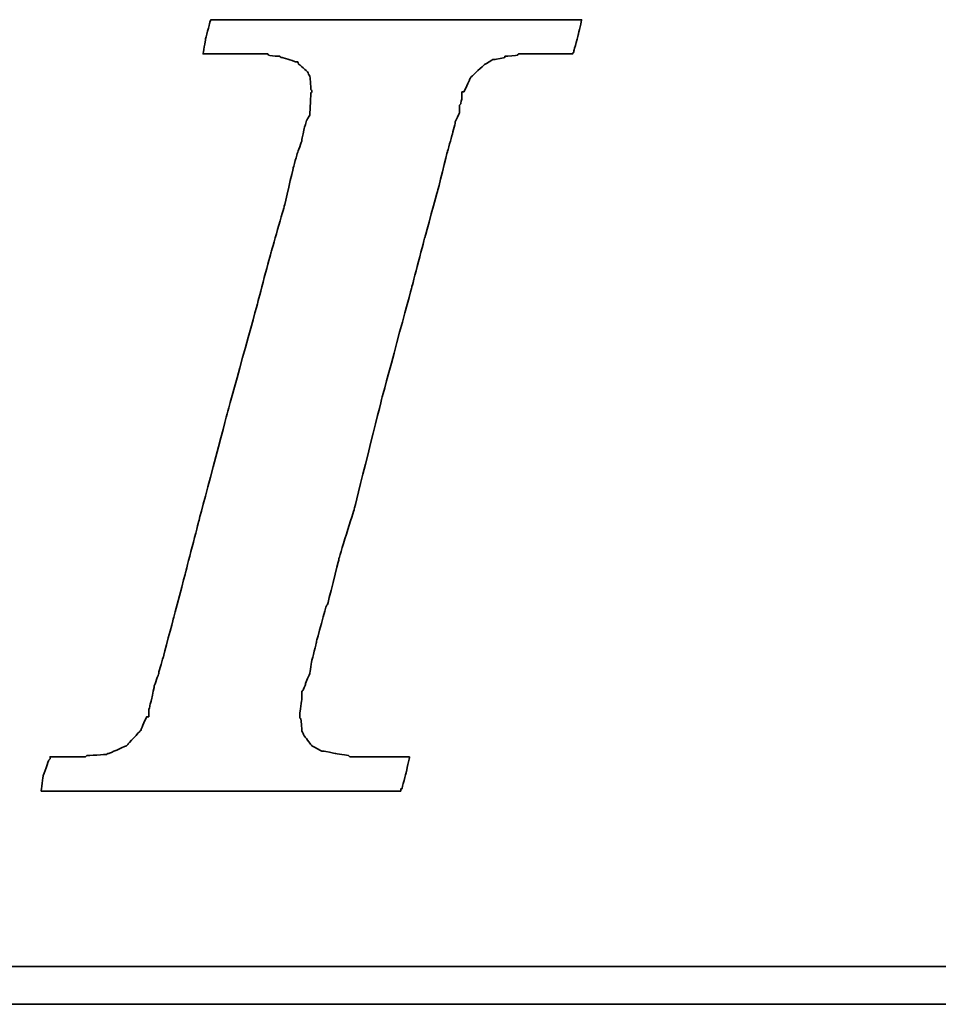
# Model space of a CAD drawing. Header units: millimetres. Extents: x 414 to 815, y 477 to 606.
# Tile 32 of 52: x 716.67 to 719.77, y 514.85 to 518.18. Entities that reach past the tile are written whole.
import ezdxf

# ---------------------------------------------------------------- set-up
doc = ezdxf.new("R2010")
doc.units = ezdxf.units.MM
doc.layers.add('DIM', color=4, linetype='CONTINUOUS')
doc.layers.add('layer 1', color=7, linetype='CONTINUOUS')

# ---------------------------------------------------------------- blocks, each defined once
blk = doc.blocks.new('TBI MOTION logo(完整正式版)')
at = {"layer": 'layer 1', "color": 22, "lineweight": 35}
for points, knots in [([(-40.59125, -7.94375), (-40.59125, -7.94375), (-40.97375, -7.94375), (-40.97375, -7.94375), (-40.97375, -7.94375), (-40.97375, -7.94375), (-41.38125, -7.94375), (-41.38125, -7.94375), (-41.38125, -7.94375), (-41.38125, -7.94375), (-41.54875, -7.94375), (-41.54875, -7.94375), (-41.54875, -7.94375), (-41.54875, -7.94375), (-41.59875, -7.94375), (-41.59875, -7.94375), (-41.59875, -7.94375), (-41.59875, -7.94375), (-41.88375, -7.94375), (-41.88375, -7.94375), (-41.88375, -7.94375), (-41.88375, -7.94375), (-41.90875, -7.91875), (-41.90875, -7.91875), (-41.90875, -7.91875), (-41.90875, -7.91875), (-42.19875, -7.87125), (-42.19875, -7.87125), (-42.19875, -7.87125), (-42.19875, -7.87125), (-42.43875, -7.82375), (-42.43875, -7.82375), (-42.43875, -7.82375), (-42.43875, -7.82375), (-42.45875, -7.82375), (-42.45875, -7.82375), (-42.45875, -7.82375), (-42.45875, -7.82375), (-42.48625, -7.82375), (-42.48625, -7.82375), (-42.48625, -7.82375), (-42.48625, -7.82375), (-42.67625, -7.72375), (-42.67625, -7.72375), (-42.67625, -7.72375), (-42.67625, -7.72375), (-42.70125, -7.70375), (-42.70125, -7.70375), (-42.70125, -7.70375), (-42.70125, -7.70375), (-42.72375, -7.67875), (-42.72375, -7.67875), (-42.72375, -7.67875), (-42.72375, -7.67875), (-42.86875, -7.48875), (-42.86875, -7.48875), (-42.86875, -7.48875), (-42.86875, -7.48875), (-42.89375, -7.43875), (-42.89375, -7.43875), (-42.89375, -7.43875), (-42.89375, -7.43875), (-42.91875, -7.38875), (-42.91875, -7.38875), (-42.91875, -7.38875), (-42.91875, -7.38875), (-42.93875, -7.12875), (-42.93875, -7.12875), (-42.93875, -7.12875), (-42.93875, -7.12875), (-42.96375, -7.10375), (-42.96375, -7.10375), (-42.96375, -7.10375), (-42.96375, -7.10375), (-42.96375, -7.05375), (-42.96375, -7.05375), (-42.96375, -7.05375), (-42.96375, -7.05375), (-42.96375, -7.00875), (-42.96375, -7.00875), (-42.96375, -7.00875), (-42.96375, -7.00875), (-42.91875, -6.69625), (-42.91875, -6.69625), (-42.91875, -6.69625), (-42.91875, -6.69625), (-42.91875, -6.62375), (-42.91875, -6.62375), (-42.91875, -6.62375), (-42.91875, -6.62375), (-42.91875, -6.59625), (-42.91875, -6.59625), (-42.91875, -6.59625), (-42.91875, -6.59625), (-42.91875, -6.57375), (-42.91875, -6.57375), (-42.91875, -6.57375), (-42.91875, -6.57375), (-42.91875, -6.52875), (-42.91875, -6.52875), (-42.91875, -6.52875), (-42.91875, -6.52875), (-42.89375, -6.50375), (-42.89375, -6.50375), (-42.89375, -6.50375), (-42.89375, -6.50375), (-42.84375, -6.38375), (-42.84375, -6.38375), (-42.84375, -6.38375), (-42.84375, -6.38375), (-42.84375, -6.35875), (-42.84375, -6.35875), (-42.84375, -6.35875), (-42.84375, -6.35875), (-42.74625, -6.14375), (-42.74625, -6.14375), (-42.74625, -6.14375), (-42.74625, -6.14375), (-42.70125, -5.85375), (-42.70125, -5.85375), (-42.70125, -5.85375), (-42.70125, -5.85375), (-42.60375, -5.47125), (-42.60375, -5.47125), (-42.60375, -5.47125), (-42.60375, -5.47125), (-42.60375, -5.44875), (-42.60375, -5.44875), (-42.60375, -5.44875), (-42.60375, -5.44875), (-42.38875, -4.67875), (-42.38875, -4.67875), (-42.38875, -4.67875), (-42.38875, -4.67875), (-42.36375, -4.65375), (-42.36375, -4.65375), (-42.36375, -4.65375), (-42.36375, -4.65375), (-42.12375, -3.69625), (-42.12375, -3.69625), (-42.12375, -3.69625), (-42.12375, -3.69625), (-42.12375, -3.67374), (-42.12375, -3.67374), (-42.12375, -3.67374), (-42.12375, -3.67374), (-41.78875, -2.59374), (-41.78875, -2.59374), (-41.78875, -2.59374), (-41.78875, -2.59374), (-41.18875, -0.19375), (-41.18875, -0.19375), (-41.18875, -0.19375), (-41.18875, -0.19375), (-40.54375, 2.20624), (-40.54375, 2.20624), (-40.54375, 2.20624), (-40.54375, 2.20624), (-40.25375, 3.30875), (-40.25375, 3.30875), (-40.25375, 3.30875), (-40.25375, 3.30875), (-39.98875, 4.27125), (-39.98875, 4.27125), (-39.98875, 4.27125), (-39.98875, 4.27125), (-39.77375, 5.13125), (-39.77375, 5.13125), (-39.77375, 5.13125), (-39.77375, 5.13125), (-39.67875, 5.47125), (-39.67875, 5.47125), (-39.67875, 5.47125), (-39.67875, 5.47125), (-39.60375, 5.75625), (-39.60375, 5.75625), (-39.60375, 5.75625), (-39.60375, 5.75625), (-39.60375, 5.78125), (-39.60375, 5.78125), (-39.60375, 5.78125), (-39.60375, 5.78125), (-39.50875, 5.97125), (-39.50875, 5.97125), (-39.50875, 5.97125), (-39.50875, 5.97125), (-39.50875, 6.13875), (-39.50875, 6.13875), (-39.50875, 6.13875), (-39.50875, 6.13875), (-39.48625, 6.16625), (-39.48625, 6.16625), (-39.48625, 6.16625), (-39.48625, 6.16625), (-39.46125, 6.28625), (-39.46125, 6.28625), (-39.46125, 6.28625), (-39.46125, 6.28625), (-39.46125, 6.42625), (-39.46125, 6.42625), (-39.46125, 6.42625), (-39.46125, 6.42625), (-39.41375, 6.42625), (-39.41375, 6.42625), (-39.41375, 6.42625), (-39.41375, 6.42625), (-39.29375, 6.69125), (-39.29375, 6.69125), (-39.29375, 6.69125), (-39.29375, 6.69125), (-39.26875, 6.74125), (-39.26875, 6.74125), (-39.26875, 6.74125), (-39.26875, 6.74125), (-39.24375, 6.76625), (-39.24375, 6.76625), (-39.24375, 6.76625), (-39.24375, 6.76625), (-38.98375, 7.00624), (-38.98375, 7.00624), (-38.98375, 7.00624), (-38.98375, 7.00624), (-38.95625, 7.02624), (-38.95625, 7.02624), (-38.95625, 7.02624), (-38.95625, 7.02624), (-38.78875, 7.12624), (-38.78875, 7.12624), (-38.78875, 7.12624), (-38.78875, 7.12624), (-38.76375, 7.12624), (-38.76375, 7.12624), (-38.76375, 7.12624), (-38.76375, 7.12624), (-38.74375, 7.12624), (-38.74375, 7.12624), (-38.74375, 7.12624), (-38.74375, 7.12624), (-38.52875, 7.17125), (-38.52875, 7.17125), (-38.52875, 7.17125), (-38.52875, 7.17125), (-38.52875, 7.19624), (-38.52875, 7.19624), (-38.52875, 7.19624), (-38.52875, 7.19624), (-38.50375, 7.19624), (-38.50375, 7.19624), (-38.50375, 7.19624), (-38.50375, 7.19624), (-38.26125, 7.21875), (-38.26125, 7.21875), (-38.26125, 7.21875), (-38.26125, 7.21875), (-38.23875, 7.24624), (-38.23875, 7.24624), (-38.23875, 7.24624), (-38.23875, 7.24624), (-38.21625, 7.24624), (-38.21625, 7.24624), (-38.21625, 7.24624), (-38.21625, 7.24624), (-38.18875, 7.24624), (-38.18875, 7.24624), (-38.18875, 7.24624), (-38.18875, 7.24624), (-37.90375, 7.24624), (-37.90375, 7.24624), (-37.90375, 7.24624), (-37.90375, 7.24624), (-37.85375, 7.24624), (-37.85375, 7.24624), (-37.85375, 7.24624), (-37.85375, 7.24624), (-37.75875, 7.24624), (-37.75875, 7.24624), (-37.75875, 7.24624), (-37.75875, 7.24624), (-37.42375, 7.24624), (-37.42375, 7.24624), (-37.42375, 7.24624), (-37.42375, 7.24624), (-37.08875, 7.24624), (-37.08875, 7.24624), (-37.08875, 7.24624), (-37.08875, 7.24624), (-37.06375, 7.24624), (-37.06375, 7.24624), (-37.06375, 7.24624), (-37.06375, 7.24624), (-37.06375, 7.26624), (-37.06375, 7.26624), (-37.06375, 7.26624), (-37.06375, 7.26624), (-37.03875, 7.29125), (-37.03875, 7.29125), (-37.03875, 7.29125), (-37.03875, 7.29125), (-37.03875, 7.31625), (-37.03875, 7.31625), (-37.03875, 7.31625), (-37.03875, 7.31625), (-36.94125, 7.67625), (-36.94125, 7.67625), (-36.94125, 7.67625), (-36.94125, 7.67625), (-36.86875, 7.98625), (-36.86875, 7.98625), (-36.86875, 7.98625), (-36.86875, 7.98625), (-36.98875, 7.98625), (-36.98875, 7.98625), (-36.98875, 7.98625), (-36.98875, 7.98625), (-37.42375, 7.98625), (-37.42375, 7.98625), (-37.42375, 7.98625), (-37.42375, 7.98625), (-37.94875, 7.98625), (-37.94875, 7.98625), (-37.94875, 7.98625), (-37.94875, 7.98625), (-38.57375, 7.98625), (-38.57375, 7.98625), (-38.57375, 7.98625), (-38.57375, 7.98625), (-39.29375, 7.98625), (-39.29375, 7.98625), (-39.29375, 7.98625), (-39.29375, 7.98625), (-40.82875, 7.98625), (-40.82875, 7.98625), (-40.82875, 7.98625), (-40.82875, 7.98625), (-42.36375, 7.98625), (-42.36375, 7.98625), (-42.36375, 7.98625), (-42.36375, 7.98625), (-43.08375, 7.98625), (-43.08375, 7.98625), (-43.08375, 7.98625), (-43.08375, 7.98625), (-43.70875, 7.98625), (-43.70875, 7.98625), (-43.70875, 7.98625), (-43.70875, 7.98625), (-44.23375, 7.98625), (-44.23375, 7.98625), (-44.23375, 7.98625), (-44.23375, 7.98625), (-44.66875, 7.98625), (-44.66875, 7.98625), (-44.66875, 7.98625), (-44.66875, 7.98625), (-44.88375, 7.98625), (-44.88375, 7.98625), (-44.88375, 7.98625), (-44.88375, 7.98625), (-44.90875, 7.94125), (-44.90875, 7.94125), (-44.90875, 7.94125), (-44.90875, 7.94125), (-44.90875, 7.91625), (-44.90875, 7.91625), (-44.90875, 7.91625), (-44.90875, 7.91625), (-45.00375, 7.55625), (-45.00375, 7.55625), (-45.00375, 7.55625), (-45.00375, 7.55625), (-45.05375, 7.24624), (-45.05375, 7.24624), (-45.05375, 7.24624), (-45.05375, 7.24624), (-44.61875, 7.24624), (-44.61875, 7.24624), (-44.61875, 7.24624), (-44.61875, 7.24624), (-44.11375, 7.24624), (-44.11375, 7.24624), (-44.11375, 7.24624), (-44.11375, 7.24624), (-43.99375, 7.24624), (-43.99375, 7.24624), (-43.99375, 7.24624), (-43.99375, 7.24624), (-43.94625, 7.24624), (-43.94625, 7.24624), (-43.94625, 7.24624), (-43.94625, 7.24624), (-43.92374, 7.24624), (-43.92374, 7.24624), (-43.92374, 7.24624), (-43.92374, 7.24624), (-43.65875, 7.24624), (-43.65875, 7.24624), (-43.65875, 7.24624), (-43.65875, 7.24624), (-43.63875, 7.21875), (-43.63875, 7.21875), (-43.63875, 7.21875), (-43.63875, 7.21875), (-43.46875, 7.19624), (-43.46875, 7.19624), (-43.46875, 7.19624), (-43.46875, 7.19624), (-43.39875, 7.19624), (-43.39875, 7.19624), (-43.39875, 7.19624), (-43.39875, 7.19624), (-43.37125, 7.17125), (-43.37125, 7.17125), (-43.37125, 7.17125), (-43.37125, 7.17125), (-43.34875, 7.17125), (-43.34875, 7.17125), (-43.34875, 7.17125), (-43.34875, 7.17125), (-43.20375, 7.12624), (-43.20375, 7.12624), (-43.20375, 7.12624), (-43.20375, 7.12624), (-43.05875, 7.07624), (-43.05875, 7.07624), (-43.05875, 7.07624), (-43.05875, 7.07624), (-43.01375, 7.07624), (-43.01375, 7.07624), (-43.01375, 7.07624), (-43.01375, 7.07624), (-42.98875, 7.02624), (-42.98875, 7.02624), (-42.98875, 7.02624), (-42.98875, 7.02624), (-42.79875, 6.86125), (-42.79875, 6.86125), (-42.79875, 6.86125), (-42.79875, 6.86125), (-42.77375, 6.81125), (-42.77375, 6.81125), (-42.77375, 6.81125), (-42.77375, 6.81125), (-42.74625, 6.76625), (-42.74625, 6.76625), (-42.74625, 6.76625), (-42.74625, 6.76625), (-42.72375, 6.47625), (-42.72375, 6.47625), (-42.72375, 6.47625), (-42.72375, 6.47625), (-42.70125, 6.45124), (-42.70125, 6.45124), (-42.70125, 6.45124), (-42.70125, 6.45124), (-42.70125, 6.42625), (-42.70125, 6.42625), (-42.70125, 6.42625), (-42.70125, 6.42625), (-42.72375, 6.40625), (-42.72375, 6.40625), (-42.72375, 6.40625), (-42.72375, 6.40625), (-42.74625, 5.97125), (-42.74625, 5.97125), (-42.74625, 5.97125), (-42.74625, 5.97125), (-42.74625, 5.94625), (-42.74625, 5.94625), (-42.74625, 5.94625), (-42.74625, 5.94625), (-42.74625, 5.92625), (-42.74625, 5.92625), (-42.74625, 5.92625), (-42.74625, 5.92625), (-42.77375, 5.87625), (-42.77375, 5.87625), (-42.77375, 5.87625), (-42.77375, 5.87625), (-42.81875, 5.80625), (-42.81875, 5.80625), (-42.81875, 5.80625), (-42.81875, 5.80625), (-42.86875, 5.63625), (-42.86875, 5.63625), (-42.86875, 5.63625), (-42.86875, 5.63625), (-42.91875, 5.39625), (-42.91875, 5.39625), (-42.91875, 5.39625), (-42.91875, 5.39625), (-42.91875, 5.37124), (-42.91875, 5.37124), (-42.91875, 5.37124), (-42.91875, 5.37124), (-43.01375, 5.10874), (-43.01375, 5.10874), (-43.01375, 5.10874), (-43.01375, 5.10874), (-43.10875, 4.77124), (-43.10875, 4.77124), (-43.10875, 4.77124), (-43.10875, 4.77124), (-43.29875, 3.95625), (-43.29875, 3.95625), (-43.29875, 3.95625), (-43.29875, 3.95625), (-43.58875, 2.95125), (-43.58875, 2.95125), (-43.58875, 2.95125), (-43.58875, 2.95125), (-43.87375, 1.87125), (-43.87375, 1.87125), (-43.87375, 1.87125), (-43.87375, 1.87125), (-44.52625, -0.50374), (-44.52625, -0.50374), (-44.52625, -0.50374), (-44.52625, -0.50374), (-45.14875, -2.85375), (-45.14875, -2.85375), (-45.14875, -2.85375), (-45.14875, -2.85375), (-45.43375, -3.95875), (-45.43375, -3.95875), (-45.43375, -3.95875), (-45.43375, -3.95875), (-45.69875, -4.96875), (-45.69875, -4.96875), (-45.69875, -4.96875), (-45.69875, -4.96875), (-45.91375, -5.78375), (-45.91375, -5.78375), (-45.91375, -5.78375), (-45.91375, -5.78375), (-46.01375, -6.11875), (-46.01375, -6.11875), (-46.01375, -6.11875), (-46.01375, -6.11875), (-46.01375, -6.14375), (-46.01375, -6.14375), (-46.01375, -6.14375), (-46.01375, -6.14375), (-46.10875, -6.40875), (-46.10875, -6.40875), (-46.10875, -6.40875), (-46.10875, -6.40875), (-46.15375, -6.64875), (-46.15375, -6.64875), (-46.15375, -6.64875), (-46.15375, -6.64875), (-46.20375, -6.83875), (-46.20375, -6.83875), (-46.20375, -6.83875), (-46.20375, -6.83875), (-46.22875, -6.93375), (-46.22875, -6.93375), (-46.22875, -6.93375), (-46.22875, -6.93375), (-46.22875, -7.07875), (-46.22875, -7.07875), (-46.22875, -7.07875), (-46.22875, -7.07875), (-46.27375, -7.07875), (-46.27375, -7.07875), (-46.27375, -7.07875), (-46.27375, -7.07875), (-46.39375, -7.34375), (-46.39375, -7.34375), (-46.39375, -7.34375), (-46.39375, -7.34375), (-46.39375, -7.36875), (-46.39375, -7.36875), (-46.39375, -7.36875), (-46.39375, -7.36875), (-46.42125, -7.38875), (-46.42125, -7.38875), (-46.42125, -7.38875), (-46.42125, -7.38875), (-46.68375, -7.67875), (-46.68375, -7.67875), (-46.68375, -7.67875), (-46.68375, -7.67875), (-46.70875, -7.70375), (-46.70875, -7.70375), (-46.70875, -7.70375), (-46.70875, -7.70375), (-46.75375, -7.72375), (-46.75375, -7.72375), (-46.75375, -7.72375), (-46.75375, -7.72375), (-47.08875, -7.87125), (-47.08875, -7.87125), (-47.08875, -7.87125), (-47.08875, -7.87125), (-47.11625, -7.87125), (-47.11625, -7.87125), (-47.11625, -7.87125), (-47.11625, -7.87125), (-47.13875, -7.89375), (-47.13875, -7.89375), (-47.13875, -7.89375), (-47.13875, -7.89375), (-47.56875, -7.91875), (-47.56875, -7.91875), (-47.56875, -7.91875), (-47.56875, -7.91875), (-47.59625, -7.94375), (-47.59625, -7.94375), (-47.59625, -7.94375), (-47.59625, -7.94375), (-47.64375, -7.94375), (-47.64375, -7.94375), (-47.64375, -7.94375), (-47.64375, -7.94375), (-47.73625, -7.94375), (-47.73625, -7.94375), (-47.73625, -7.94375), (-47.73625, -7.94375), (-48.07375, -7.94375), (-48.07375, -7.94375), (-48.07375, -7.94375), (-48.07375, -7.94375), (-48.36125, -7.94375), (-48.36125, -7.94375), (-48.36125, -7.94375), (-48.36125, -7.94375), (-48.36125, -7.96625), (-48.36125, -7.96625), (-48.36125, -7.96625), (-48.36125, -7.96625), (-48.36125, -7.99125), (-48.36125, -7.99125), (-48.36125, -7.99125), (-48.36125, -7.99125), (-48.38875, -8.01375), (-48.38875, -8.01375), (-48.38875, -8.01375), (-48.38875, -8.01375), (-48.50875, -8.34875), (-48.50875, -8.34875), (-48.50875, -8.34875), (-48.50875, -8.34875), (-48.55375, -8.68625), (-48.55375, -8.68625), (-48.55375, -8.68625), (-48.55375, -8.68625), (-48.45875, -8.68625), (-48.45875, -8.68625), (-48.45875, -8.68625), (-48.45875, -8.68625), (-48.07375, -8.68625), (-48.07375, -8.68625), (-48.07375, -8.68625), (-48.07375, -8.68625), (-47.52375, -8.68625), (-47.52375, -8.68625), (-47.52375, -8.68625), (-47.52375, -8.68625), (-46.92375, -8.68625), (-46.92375, -8.68625), (-46.92375, -8.68625), (-46.92375, -8.68625), (-46.25375, -8.68625), (-46.25375, -8.68625), (-46.25375, -8.68625), (-46.25375, -8.68625), (-46.20375, -8.68625), (-46.20375, -8.68625), (-46.20375, -8.68625), (-46.20375, -8.68625), (-44.71375, -8.68625), (-44.71375, -8.68625), (-44.71375, -8.68625), (-44.71375, -8.68625), (-43.22875, -8.68625), (-43.22875, -8.68625), (-43.22875, -8.68625), (-43.22875, -8.68625), (-42.55875, -8.68625), (-42.55875, -8.68625), (-42.55875, -8.68625), (-42.55875, -8.68625), (-42.50875, -8.68625), (-42.50875, -8.68625), (-42.50875, -8.68625), (-42.50875, -8.68625), (-41.93375, -8.68625), (-41.93375, -8.68625), (-41.93375, -8.68625), (-41.93375, -8.68625), (-41.38125, -8.68625), (-41.38125, -8.68625), (-41.38125, -8.68625), (-41.38125, -8.68625), (-40.97375, -8.68625), (-40.97375, -8.68625), (-40.97375, -8.68625), (-40.97375, -8.68625), (-40.78125, -8.68625), (-40.78125, -8.68625), (-40.78125, -8.68625), (-40.78125, -8.68625), (-40.78125, -8.63875), (-40.78125, -8.63875), (-40.78125, -8.63875), (-40.78125, -8.63875), (-40.75875, -8.63875), (-40.75875, -8.63875), (-40.75875, -8.63875), (-40.75875, -8.63875), (-40.66375, -8.27875), (-40.66375, -8.27875), (-40.66375, -8.27875), (-40.66375, -8.27875), (-40.59125, -7.94375), (-40.59125, -7.94375)], [0, 0, 0, 0, 0.00558659, 0.00558659, 0.00558659, 0.0055866, 0.01117318, 0.01117318, 0.01117318, 0.01117319, 0.01675978, 0.01675978, 0.01675978, 0.01675979, 0.02234637, 0.02234637, 0.02234637, 0.02234638, 0.02793296, 0.02793296, 0.02793296, 0.02793297, 0.03351955, 0.03351955, 0.03351955, 0.03351956, 0.03910615, 0.03910615, 0.03910615, 0.03910616, 0.04469274, 0.04469274, 0.04469274, 0.04469275, 0.05027933, 0.05027933, 0.05027933, 0.05027934, 0.05586592, 0.05586592, 0.05586592, 0.05586593, 0.06145251, 0.06145251, 0.06145251, 0.06145252, 0.06703911, 0.06703911, 0.06703911, 0.06703912, 0.0726257, 0.0726257, 0.0726257, 0.07262571, 0.07821229, 0.07821229, 0.07821229, 0.0782123, 0.08379888, 0.08379888, 0.08379888, 0.08379889, 0.08938547, 0.08938547, 0.08938547, 0.08938548, 0.09497207, 0.09497207, 0.09497207, 0.09497208, 0.10055866, 0.10055866, 0.10055866, 0.10055867, 0.10614525, 0.10614525, 0.10614525, 0.10614526, 0.11173184, 0.11173184, 0.11173184, 0.11173185, 0.11731844, 0.11731844, 0.11731844, 0.11731845, 0.12290503, 0.12290503, 0.12290503, 0.12290504, 0.12849162, 0.12849162, 0.12849162, 0.12849163, 0.13407821, 0.13407821, 0.13407821, 0.13407822, 0.1396648, 0.1396648, 0.1396648, 0.13966481, 0.1452514, 0.1452514, 0.1452514, 0.14525141, 0.15083799, 0.15083799, 0.15083799, 0.150838, 0.15642458, 0.15642458, 0.15642458, 0.15642459, 0.16201117, 0.16201117, 0.16201117, 0.16201118, 0.16759777, 0.16759777, 0.16759777, 0.16759778, 0.17318436, 0.17318436, 0.17318436, 0.17318437, 0.17877095, 0.17877095, 0.17877095, 0.17877096, 0.18435754, 0.18435754, 0.18435754, 0.18435755, 0.18994413, 0.18994413, 0.18994413, 0.18994414, 0.19553073, 0.19553073, 0.19553073, 0.19553074, 0.20111732, 0.20111732, 0.20111732, 0.20111733, 0.20670391, 0.20670391, 0.20670391, 0.20670392, 0.2122905, 0.2122905, 0.2122905, 0.21229051, 0.21787709, 0.21787709, 0.21787709, 0.2178771, 0.22346369, 0.22346369, 0.22346369, 0.2234637, 0.22905028, 0.22905028, 0.22905028, 0.22905029, 0.23463687, 0.23463687, 0.23463687, 0.23463688, 0.24022346, 0.24022346, 0.24022346, 0.24022347, 0.24581006, 0.24581006, 0.24581006, 0.24581007, 0.25139665, 0.25139665, 0.25139665, 0.25139666, 0.25698324, 0.25698324, 0.25698324, 0.25698325, 0.26256983, 0.26256983, 0.26256983, 0.26256984, 0.26815642, 0.26815642, 0.26815642, 0.26815643, 0.27374302, 0.27374302, 0.27374302, 0.27374303, 0.27932961, 0.27932961, 0.27932961, 0.27932962, 0.2849162, 0.2849162, 0.2849162, 0.28491621, 0.29050279, 0.29050279, 0.29050279, 0.2905028, 0.29608939, 0.29608939, 0.29608939, 0.2960894, 0.30167598, 0.30167598, 0.30167598, 0.30167599, 0.30726257, 0.30726257, 0.30726257, 0.30726258, 0.31284916, 0.31284916, 0.31284916, 0.31284917, 0.31843575, 0.31843575, 0.31843575, 0.31843576, 0.32402235, 0.32402235, 0.32402235, 0.32402236, 0.32960894, 0.32960894, 0.32960894, 0.32960895, 0.33519553, 0.33519553, 0.33519553, 0.33519554, 0.34078212, 0.34078212, 0.34078212, 0.34078213, 0.34636872, 0.34636872, 0.34636872, 0.34636873, 0.35195531, 0.35195531, 0.35195531, 0.35195532, 0.3575419, 0.3575419, 0.3575419, 0.35754191, 0.36312849, 0.36312849, 0.36312849, 0.3631285, 0.36871508, 0.36871508, 0.36871508, 0.36871509, 0.37430168, 0.37430168, 0.37430168, 0.37430169, 0.37988827, 0.37988827, 0.37988827, 0.37988828, 0.38547486, 0.38547486, 0.38547486, 0.38547487, 0.39106145, 0.39106145, 0.39106145, 0.39106146, 0.39664804, 0.39664804, 0.39664804, 0.39664805, 0.40223464, 0.40223464, 0.40223464, 0.40223465, 0.40782123, 0.40782123, 0.40782123, 0.40782124, 0.41340782, 0.41340782, 0.41340782, 0.41340783, 0.41899441, 0.41899441, 0.41899441, 0.41899442, 0.42458101, 0.42458101, 0.42458101, 0.42458102, 0.4301676, 0.4301676, 0.4301676, 0.43016761, 0.43575419, 0.43575419, 0.43575419, 0.4357542, 0.44134078, 0.44134078, 0.44134078, 0.44134079, 0.44692737, 0.44692737, 0.44692737, 0.44692738, 0.45251397, 0.45251397, 0.45251397, 0.45251398, 0.45810056, 0.45810056, 0.45810056, 0.45810057, 0.46368715, 0.46368715, 0.46368715, 0.46368716, 0.46927374, 0.46927374, 0.46927374, 0.46927375, 0.47486034, 0.47486034, 0.47486034, 0.47486035, 0.48044693, 0.48044693, 0.48044693, 0.48044694, 0.48603352, 0.48603352, 0.48603352, 0.48603353, 0.49162011, 0.49162011, 0.49162011, 0.49162012, 0.4972067, 0.4972067, 0.4972067, 0.49720671, 0.5027933, 0.5027933, 0.5027933, 0.50279331, 0.50837989, 0.50837989, 0.50837989, 0.5083799, 0.51396648, 0.51396648, 0.51396648, 0.51396649, 0.51955307, 0.51955307, 0.51955307, 0.51955308, 0.52513966, 0.52513966, 0.52513966, 0.52513967, 0.53072626, 0.53072626, 0.53072626, 0.53072627, 0.53631285, 0.53631285, 0.53631285, 0.53631286, 0.54189944, 0.54189944, 0.54189944, 0.54189945, 0.54748603, 0.54748603, 0.54748603, 0.54748604, 0.55307263, 0.55307263, 0.55307263, 0.55307264, 0.55865922, 0.55865922, 0.55865922, 0.55865923, 0.56424581, 0.56424581, 0.56424581, 0.56424582, 0.5698324, 0.5698324, 0.5698324, 0.56983241, 0.57541899, 0.57541899, 0.57541899, 0.575419, 0.58100559, 0.58100559, 0.58100559, 0.5810056, 0.58659218, 0.58659218, 0.58659218, 0.58659219, 0.59217877, 0.59217877, 0.59217877, 0.59217878, 0.59776536, 0.59776536, 0.59776536, 0.59776537, 0.60335196, 0.60335196, 0.60335196, 0.60335197, 0.60893855, 0.60893855, 0.60893855, 0.60893856, 0.61452514, 0.61452514, 0.61452514, 0.61452515, 0.62011173, 0.62011173, 0.62011173, 0.62011174, 0.62569832, 0.62569832, 0.62569832, 0.62569833, 0.63128492, 0.63128492, 0.63128492, 0.63128493, 0.63687151, 0.63687151, 0.63687151, 0.63687152, 0.6424581, 0.6424581, 0.6424581, 0.64245811, 0.64804469, 0.64804469, 0.64804469, 0.6480447, 0.65363128, 0.65363128, 0.65363128, 0.65363129, 0.65921788, 0.65921788, 0.65921788, 0.65921789, 0.66480447, 0.66480447, 0.66480447, 0.66480448, 0.67039106, 0.67039106, 0.67039106, 0.67039107, 0.67597765, 0.67597765, 0.67597765, 0.67597766, 0.68156425, 0.68156425, 0.68156425, 0.68156426, 0.68715084, 0.68715084, 0.68715084, 0.68715085, 0.69273743, 0.69273743, 0.69273743, 0.69273744, 0.69832402, 0.69832402, 0.69832402, 0.69832403, 0.70391061, 0.70391061, 0.70391061, 0.70391062, 0.70949721, 0.70949721, 0.70949721, 0.70949722, 0.7150838, 0.7150838, 0.7150838, 0.71508381, 0.72067039, 0.72067039, 0.72067039, 0.7206704, 0.72625698, 0.72625698, 0.72625698, 0.72625699, 0.73184358, 0.73184358, 0.73184358, 0.73184359, 0.73743017, 0.73743017, 0.73743017, 0.73743018, 0.74301676, 0.74301676, 0.74301676, 0.74301677, 0.74860335, 0.74860335, 0.74860335, 0.74860336, 0.75418994, 0.75418994, 0.75418994, 0.75418995, 0.75977654, 0.75977654, 0.75977654, 0.75977655, 0.76536313, 0.76536313, 0.76536313, 0.76536314, 0.77094972, 0.77094972, 0.77094972, 0.77094973, 0.77653631, 0.77653631, 0.77653631, 0.77653632, 0.78212291, 0.78212291, 0.78212291, 0.78212292, 0.7877095, 0.7877095, 0.7877095, 0.78770951, 0.79329609, 0.79329609, 0.79329609, 0.7932961, 0.79888268, 0.79888268, 0.79888268, 0.79888269, 0.80446927, 0.80446927, 0.80446927, 0.80446928, 0.81005587, 0.81005587, 0.81005587, 0.81005588, 0.81564246, 0.81564246, 0.81564246, 0.81564247, 0.82122905, 0.82122905, 0.82122905, 0.82122906, 0.82681564, 0.82681564, 0.82681564, 0.82681565, 0.83240223, 0.83240223, 0.83240223, 0.83240224, 0.83798883, 0.83798883, 0.83798883, 0.83798884, 0.84357542, 0.84357542, 0.84357542, 0.84357543, 0.84916201, 0.84916201, 0.84916201, 0.84916202, 0.8547486, 0.8547486, 0.8547486, 0.85474861, 0.8603352, 0.8603352, 0.8603352, 0.86033521, 0.86592179, 0.86592179, 0.86592179, 0.8659218, 0.87150838, 0.87150838, 0.87150838, 0.87150839, 0.87709497, 0.87709497, 0.87709497, 0.87709498, 0.88268156, 0.88268156, 0.88268156, 0.88268157, 0.88826816, 0.88826816, 0.88826816, 0.88826817, 0.89385475, 0.89385475, 0.89385475, 0.89385476, 0.89944134, 0.89944134, 0.89944134, 0.89944135, 0.90502793, 0.90502793, 0.90502793, 0.90502794, 0.91061453, 0.91061453, 0.91061453, 0.91061454, 0.91620112, 0.91620112, 0.91620112, 0.91620113, 0.92178771, 0.92178771, 0.92178771, 0.92178772, 0.9273743, 0.9273743, 0.9273743, 0.92737431, 0.93296089, 0.93296089, 0.93296089, 0.9329609, 0.93854749, 0.93854749, 0.93854749, 0.9385475, 0.94413408, 0.94413408, 0.94413408, 0.94413409, 0.94972067, 0.94972067, 0.94972067, 0.94972068, 0.95530726, 0.95530726, 0.95530726, 0.95530727, 0.96089385, 0.96089385, 0.96089385, 0.96089386, 0.96648045, 0.96648045, 0.96648045, 0.96648046, 0.97206704, 0.97206704, 0.97206704, 0.97206705, 0.97765363, 0.97765363, 0.97765363, 0.97765364, 0.98324022, 0.98324022, 0.98324022, 0.98324023, 0.98882682, 0.98882682, 0.98882682, 0.98882683, 0.99441341, 0.99441341, 0.99441341, 0.99441342, 1, 1, 1, 1]), ([(75.90875, -9.47875), (75.90875, -9.47875), (75.90875, -12.28625), (75.90875, -12.28625), (75.90875, -12.28625), (75.90875, -12.28625), (75.90875, -12.47875), (75.90875, -12.47875), (75.90875, -12.47875), (75.90875, -12.47875), (75.71625, -12.47875), (75.71625, -12.47875), (75.71625, -12.47875), (75.71625, -12.47875), (-88.32875, -12.47875), (-88.32875, -12.47875), (-88.32875, -12.47875), (-88.32875, -12.47875), (-88.32875, -13.29375), (-88.32875, -13.29375), (-88.32875, -13.29375), (-88.32875, -13.29375), (82.89125, -13.29375), (82.89125, -13.29375), (82.89125, -13.29375), (82.89125, -13.29375), (75.90875, -9.47875), (75.90875, -9.47875)], [0, 0, 0, 0, 0.14285714, 0.14285714, 0.14285714, 0.14285715, 0.28571429, 0.28571429, 0.28571429, 0.2857143, 0.42857143, 0.42857143, 0.42857143, 0.42857144, 0.57142857, 0.57142857, 0.57142857, 0.57142858, 0.71428571, 0.71428571, 0.71428571, 0.71428572, 0.85714286, 0.85714286, 0.85714286, 0.85714287, 1, 1, 1, 1])]:
    blk.add_open_spline(points, degree=3, knots=knots, dxfattribs=at)

msp = doc.modelspace()

# ---------------------------------------------------------------- block references
at = {"layer": 'DIM', "color": 7, "xscale": 0.1563722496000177, "yscale": 0.1563722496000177, "zscale": 0.1563722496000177}
msp.add_blockref('TBI MOTION logo(完整正式版)', (724.3348, 516.9309), dxfattribs=at)

doc.saveas('drawing.dxf')
